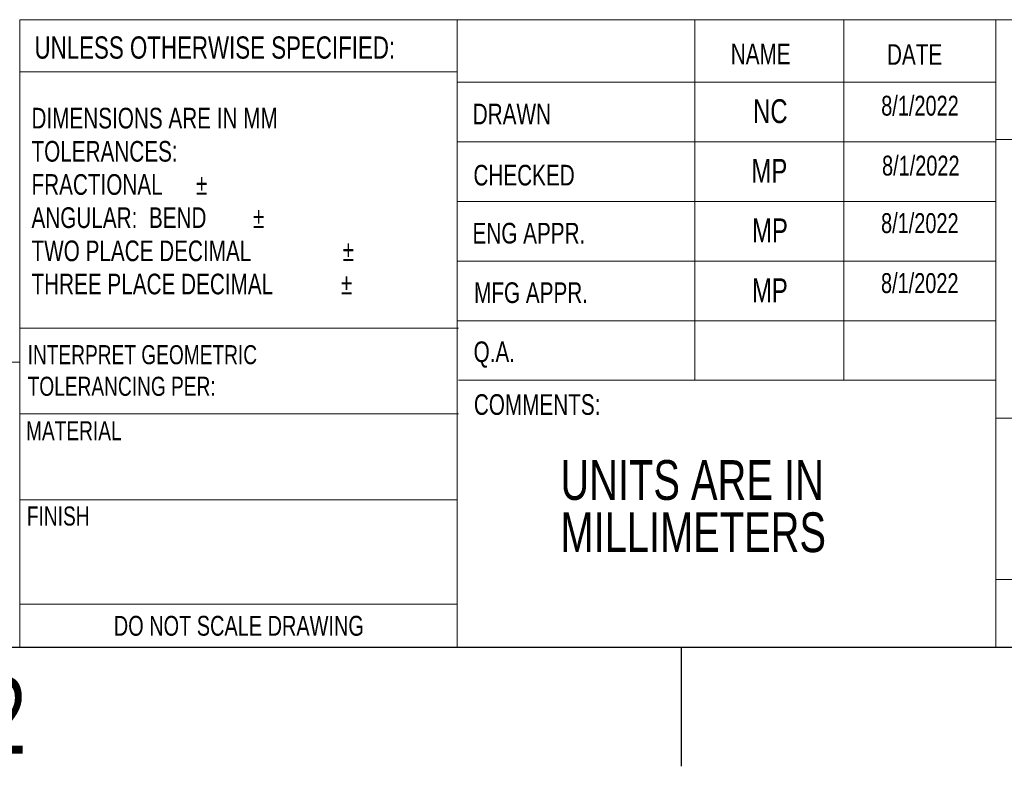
# Model space of a CAD drawing. Header units: millimetres. Extents: x 3 to 429, y 3 to 277.
# Tile 9 of 27: x 271 to 350, y 3 to 63. Entities that reach past the tile are written whole.
import ezdxf

# ---------------------------------------------------------------- set-up
doc = ezdxf.new("R2010")
doc.units = ezdxf.units.MM
doc.styles.add('SLDTEXTSTYLE0', font='TXT', dxfattribs={"width": 0.75})

msp = doc.modelspace()

# ---------------------------------------------------------------- linework, layer by layer
at = {"color": 7, "linetype": 'Continuous', "lineweight": 18}
for p, q in [((270.974, 12.7), (270.974, 62.834)), ((270.974, 62.834), (419.1, 62.834)), ((270.974, 12.7), (270.974, 62.834)), ((305.948, 62.834), (305.948, 12.7)), ((324.96, 62.834), (324.96, 34.019)), ((336.861, 62.834), (336.861, 34.019)), ((349.029, 62.834), (349.029, 12.7)), ((305.948, 58.674), (270.974, 58.674)), ((305.948, 57.832), (349.029, 57.832)), ((305.948, 53.069), (349.029, 53.069)), ((349.029, 53.269), (419.1, 53.269)), ((305.948, 48.307), (349.029, 48.307)), ((349.029, 43.544), (305.948, 43.544)), ((349.029, 38.782), (305.948, 38.782)), ((270.974, 38.195), (306.063, 38.195)), ((270.974, 35.467), (230.809, 35.467)), ((349.029, 34.019), (306.063, 34.019)), ((270.974, 31.337), (306.063, 31.337)), ((349.029, 30.985), (419.1, 30.985)), ((270.974, 24.479), (305.948, 24.479)), ((349.029, 18.107), (419.1, 18.107)), ((270.974, 16.131), (305.948, 16.131)), ((419.1, 12.7), (179.169, 12.7))]:
    msp.add_line(p, q, dxfattribs=at)
at = {"color": 7, "linetype": 'Continuous'}
for p, q in [((12.7, 12.7), (419.1, 12.7)), ((323.85, 12.7), (323.85, 3.175))]:
    msp.add_line(p, q, dxfattribs=at)

# ---------------------------------------------------------------- texts
at = {"color": 7, "linetype": 'Continuous', "lineweight": 0, "style": 'SLDTEXTSTYLE0'}
for s, insert, char_height, attachment_point in [('UNLESS OTHERWISE SPECIFIED:', (272.158, 61.499), 1.778, 1), ('NAME', (327.824, 60.923), 1.651, 1), ('DATE', (340.315, 60.879), 1.651, 1), ('8/1/2022', (342.952, 56.756), 1.5875, 2), ('DRAWN', (307.197, 56.123), 1.651, 1), ('NC', (330.989, 56.478), 1.905, 2), ('DIMENSIONS ARE IN MM', (271.917, 55.794), 1.651, 1), ('TOLERANCES:', (271.917, 53.143), 1.651, 1), ('8/1/2022', (343.017, 51.968), 1.5875, 2), ('CHECKED', (307.251, 51.237), 1.651, 1), ('MP', (330.915, 51.71), 1.905, 2), ('FRACTIONAL', (271.917, 50.492), 1.651, 1), ('%%p', (285.064, 50.492), 1.651, 1), ('ANGULAR:  BEND', (271.917, 47.841), 1.651, 1), ('%%p', (289.627, 47.841), 1.651, 1), ('8/1/2022', (342.94, 47.375), 1.5875, 2), ('ENG APPR.', (307.177, 46.601), 1.651, 1), ('MP', (330.957, 46.953), 1.905, 2), ('TWO PLACE DECIMAL', (271.917, 45.19), 1.651, 1), ('%%p', (296.795, 45.19), 1.651, 1), ('THREE PLACE DECIMAL', (271.917, 42.539), 1.651, 1), ('%%p', (296.652, 42.539), 1.651, 1), ('8/1/2022', (342.934, 42.583), 1.5875, 2), ('MFG APPR.', (307.303, 41.845), 1.651, 1), ('MP', (330.951, 42.162), 1.905, 2), ('Q.A.', (307.262, 37.123), 1.651, 1), ('INTERPRET GEOMETRIC', (271.609, 36.828), 1.524, 1), ('TOLERANCING PER:', (271.609, 34.304), 1.524, 1), ('COMMENTS:', (307.284, 32.909), 1.651, 1), ('MATERIAL', (271.48, 30.753), 1.524, 1), ('UNITS ARE IN', (314.207, 27.64), 3.175, 1), ('FINISH', (271.55, 23.938), 1.524, 1), ('REPRODUCTION IN PART OR AS A WHOLE', (231.75, 22.88), 1.524, 1), ('MILLIMETERS', (314.207, 23.465), 3.175, 1), ('DO NOT SCALE DRAWING', (288.494, 15.196), 1.5875, 2), ('2', (269.814, 10.27), 6.096, 2)]:
    msp.add_mtext(s, dxfattribs=dict(at, insert=insert, char_height=char_height, attachment_point=attachment_point))

doc.saveas('drawing.dxf')
